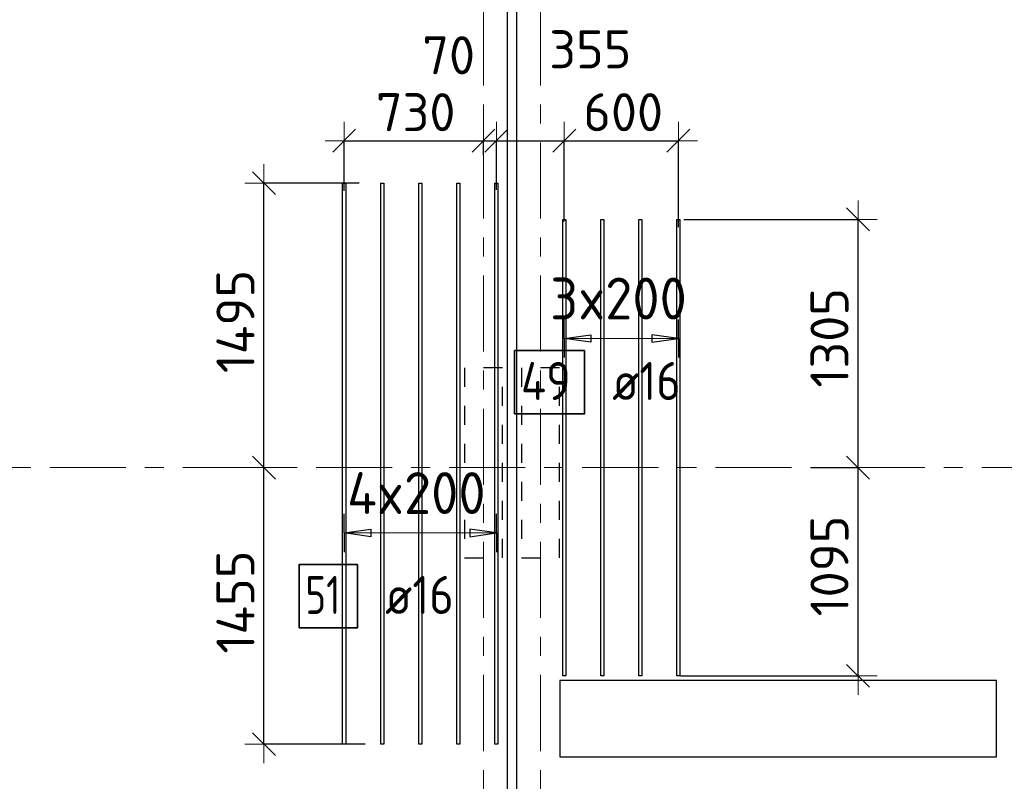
# Model space of a CAD drawing. Header units: metres. Extents: x -38 to 107, y -15 to 21.
# Tile 27 of 133: x 30.11 to 35.29, y 11.15 to 15.16. Entities that reach past the tile are written whole.
import ezdxf

# ---------------------------------------------------------------- set-up
doc = ezdxf.new("R2010")
doc.units = ezdxf.units.M
doc.header["$PDMODE"] = 65
for name, pattern in [('______11', [0.5, 0.4, -0.05, 0, -0.05]), ('______2', [0.0405, 0.03, -0.0105]), ('______5', [1.1, 0.8, -0.1, 0.1, -0.1])]:
    doc.linetypes.add(name, pattern=pattern)
for name, color, linetype, lineweight in [('XR$2$Осевая линия (1)', 7, '______5', 13), ('XR$4$Перекрытие (1)', 7, 'Continuous', 35), ('XR$4$Размерная линия (1)', 7, 'Continuous', 13)]:
    doc.layers.add(name, color=color, linetype=linetype, lineweight=lineweight)
for name, color, linetype, lineweight, true_color in [('XR$4$Арм.стержн.Доп. Арм верхн.зоны Х', 7, 'Continuous', 35, 0x8c8cff), ('XR$4$Арм.стержн.Доп. Арм. верхн.зоны У', 7, 'Continuous', 35, 0x739641), ('XR$6$Стена_ бетон несущ.', 7, 'Continuous', 70, 0xb4b496)]:
    doc.layers.add(name, color=color, linetype=linetype, lineweight=lineweight, true_color=true_color)
doc.styles.add('ISOCPEUR', font='txt')
doc.dimstyles.new('DIMSTYLE_3', dxfattribs={"dimtxt": 0.2, "dimasz": 0.2, "dimexe": 0, "dimexo": 0, "dimgap": 0.1, "dimtad": 2, "dimdec": 0, "dimlfac": 1000, "dimrnd": 5, "dimzin": 12, "dimdsep": 46, "dimtxsty": 'ISOCPEUR', "dimblk1": 'ALL_ML_STRICH', "dimblk2": 'ALL_ML_STRICH', "dimsah": 1, "dimcen": 0, "dimclrd": 7, "dimclre": 256, "dimclrt": 7, "dimadec": 0, "dimazin": 0, "dimtfac": 1, "dimtdec": 0, "dimtix": 1, "dimtmove": 2, "dimatfit": 3, "dimfxl": 0, "dimtzin": 0, "dimlwd": 0, "dimlwe": -3, "dimarcsym": 0})
doc.dimstyles.new('DIMSTYLE_33', dxfattribs={"dimtxt": 0.2, "dimasz": 0.2, "dimexe": 0, "dimexo": 0, "dimgap": 0.1, "dimtad": 2, "dimdec": 0, "dimlfac": 1000, "dimrnd": 5, "dimzin": 12, "dimdsep": 46, "dimtxsty": 'ISOCPEUR', "dimblk1": 'ALL_ML_STRICH', "dimblk2": 'ALL_ML_STRICH', "dimsah": 1, "dimcen": 0, "dimclrd": 7, "dimclre": 256, "dimclrt": 7, "dimadec": 0, "dimazin": 0, "dimtfac": 1, "dimtdec": 0, "dimtix": 1, "dimtmove": 2, "dimatfit": 3, "dimfxl": 0, "dimtvp": 1.2, "dimtzin": 0, "dimlwd": 0, "dimlwe": -3, "dimarcsym": 0})

# ---------------------------------------------------------------- blocks, each defined once
blk = doc.blocks.new('ALL_ML_STRICH')
at = {"color": 0, "linetype": 'ByBlock', "lineweight": -2}
for p, q in [((-0.3, -0.3), (0.3, 0.3)), ((0, -0.5), (0, 0.5)), ((-1, 0), (0.5, 0))]:
    blk.add_line(p, q, dxfattribs=at)
blk = doc.blocks.new('*D404')
at = {"layer": 'DEFPOINTS', "color": 7, "linetype": 'Continuous', "lineweight": 13, "transparency": 33554687}
for p in [(31.818, 14.519), (32.55, 14.4229), (31.818, 14.236)]:
    blk.add_point(p, dxfattribs=at)
at = {"layer": 'XR$4$Размерная линия (1)', "color": 9, "linetype": 'Continuous', "lineweight": -2, "true_color": 0xc7c7c7, "transparency": 33554687}
for p, q in [((31.818, 14.256), (31.818, 14.519)), ((32.55, 14.4429), (32.55, 14.519))]:
    blk.add_line(p, q, dxfattribs=at)
at = {"layer": 'XR$4$Размерная линия (1)', "color": 7, "linetype": 'Continuous', "lineweight": -2, "transparency": 33554687}
blk.add_line((31.818, 14.519), (32.55, 14.519), dxfattribs=at)
at = {"layer": 'XR$4$Размерная линия (1)', "color": 7, "linetype": 'Continuous', "lineweight": 13, "transparency": 33554687, "xscale": 0.2, "yscale": 0.2, "zscale": 0.2, "rotation": 180}
blk.add_blockref('ALL_ML_STRICH', (31.818, 14.519), dxfattribs=at)
at = {"layer": 'XR$4$Размерная линия (1)', "color": 7, "linetype": 'Continuous', "lineweight": 13, "transparency": 33554687, "xscale": 0.2, "yscale": 0.2, "zscale": 0.2}
blk.add_blockref('ALL_ML_STRICH', (32.55, 14.519), dxfattribs=at)
at = {"layer": 'XR$4$Размерная линия (1)', "color": 7, "linetype": 'Continuous', "lineweight": 13, "transparency": 33554687, "insert": (32.194, 14.669), "char_height": 0.2, "width": 0.6, "attachment_point": 5, "style": 'ISOCPEUR'}
blk.add_mtext('\\A1;{730}', dxfattribs=at)
blk = doc.blocks.new('*D405')
at = {"layer": 'DEFPOINTS', "color": 7, "linetype": 'Continuous', "lineweight": 13, "transparency": 33554687}
for p in [(32.55, 14.519), (32.55, 14.4229), (32.618, 14.2402)]:
    blk.add_point(p, dxfattribs=at)
at = {"layer": 'XR$4$Размерная линия (1)', "color": 9, "linetype": 'Continuous', "lineweight": -2, "true_color": 0xc7c7c7, "transparency": 33554687}
for p, q in [((32.55, 14.4429), (32.55, 14.519)), ((32.618, 14.2602), (32.618, 14.519))]:
    blk.add_line(p, q, dxfattribs=at)
at = {"layer": 'XR$4$Размерная линия (1)', "color": 7, "linetype": 'Continuous', "lineweight": -2, "transparency": 33554687}
blk.add_line((32.55, 14.519), (32.618, 14.519), dxfattribs=at)
at = {"layer": 'XR$4$Размерная линия (1)', "color": 7, "linetype": 'Continuous', "lineweight": 13, "transparency": 33554687, "xscale": 0.2, "yscale": 0.2, "zscale": 0.2}
blk.add_blockref('ALL_ML_STRICH', (32.618, 14.519), dxfattribs=at)
at = {"layer": 'XR$4$Размерная линия (1)', "color": 7, "linetype": 'Continuous', "lineweight": 13, "transparency": 33554687, "xscale": 0.2, "yscale": 0.2, "zscale": 0.2, "rotation": 180}
blk.add_blockref('ALL_ML_STRICH', (32.55, 14.519), dxfattribs=at)
at = {"layer": 'XR$4$Размерная линия (1)', "color": 7, "linetype": 'Continuous', "lineweight": 13, "transparency": 33554687, "insert": (32.3676, 14.9682), "char_height": 0.2, "width": 0.4, "attachment_point": 5, "style": 'ISOCPEUR'}
blk.add_mtext('\\A1;{70}', dxfattribs=at)
blk = doc.blocks.new('*D406')
at = {"layer": 'DEFPOINTS', "color": 7, "linetype": 'Continuous', "lineweight": 13, "transparency": 33554687}
for p in [(32.618, 14.519), (32.618, 14.2402), (32.975, 14.0741)]:
    blk.add_point(p, dxfattribs=at)
at = {"layer": 'XR$4$Размерная линия (1)', "color": 9, "linetype": 'Continuous', "lineweight": -2, "true_color": 0xc7c7c7, "transparency": 33554687}
for p, q in [((32.618, 14.2602), (32.618, 14.519)), ((32.975, 14.0941), (32.975, 14.519))]:
    blk.add_line(p, q, dxfattribs=at)
at = {"layer": 'XR$4$Размерная линия (1)', "color": 7, "linetype": 'Continuous', "lineweight": -2, "transparency": 33554687}
blk.add_line((32.618, 14.519), (32.975, 14.519), dxfattribs=at)
at = {"layer": 'XR$4$Размерная линия (1)', "color": 7, "linetype": 'Continuous', "lineweight": 13, "transparency": 33554687, "xscale": 0.2, "yscale": 0.2, "zscale": 0.2, "rotation": 180}
blk.add_blockref('ALL_ML_STRICH', (32.618, 14.519), dxfattribs=at)
at = {"layer": 'XR$4$Размерная линия (1)', "color": 7, "linetype": 'Continuous', "lineweight": 13, "transparency": 33554687, "xscale": 0.2, "yscale": 0.2, "zscale": 0.2}
blk.add_blockref('ALL_ML_STRICH', (32.975, 14.519), dxfattribs=at)
at = {"layer": 'XR$4$Размерная линия (1)', "color": 7, "linetype": 'Continuous', "lineweight": 13, "transparency": 33554687, "insert": (33.112, 14.9996), "char_height": 0.2, "width": 0.6, "attachment_point": 5, "style": 'ISOCPEUR'}
blk.add_mtext('\\A1;{355}', dxfattribs=at)
blk = doc.blocks.new('*D407')
at = {"layer": 'DEFPOINTS', "color": 7, "linetype": 'Continuous', "lineweight": 13, "transparency": 33554687}
for p in [(32.975, 14.519), (32.975, 14.0741), (33.575, 14.045)]:
    blk.add_point(p, dxfattribs=at)
at = {"layer": 'XR$4$Размерная линия (1)', "color": 9, "linetype": 'Continuous', "lineweight": -2, "true_color": 0xc7c7c7, "transparency": 33554687}
for p, q in [((32.975, 14.0941), (32.975, 14.519)), ((33.575, 14.065), (33.575, 14.519))]:
    blk.add_line(p, q, dxfattribs=at)
at = {"layer": 'XR$4$Размерная линия (1)', "color": 7, "linetype": 'Continuous', "lineweight": -2, "transparency": 33554687}
blk.add_line((32.975, 14.519), (33.575, 14.519), dxfattribs=at)
at = {"layer": 'XR$4$Размерная линия (1)', "color": 7, "linetype": 'Continuous', "lineweight": 13, "transparency": 33554687, "xscale": 0.2, "yscale": 0.2, "zscale": 0.2, "rotation": 180}
blk.add_blockref('ALL_ML_STRICH', (32.975, 14.519), dxfattribs=at)
at = {"layer": 'XR$4$Размерная линия (1)', "color": 7, "linetype": 'Continuous', "lineweight": 13, "transparency": 33554687, "xscale": 0.2, "yscale": 0.2, "zscale": 0.2}
blk.add_blockref('ALL_ML_STRICH', (33.575, 14.519), dxfattribs=at)
at = {"layer": 'XR$4$Размерная линия (1)', "color": 7, "linetype": 'Continuous', "lineweight": 13, "transparency": 33554687, "insert": (33.285, 14.669), "char_height": 0.2, "width": 0.6, "attachment_point": 5, "style": 'ISOCPEUR'}
blk.add_mtext('\\A1;{600}', dxfattribs=at)
blk = doc.blocks.new('*D408')
at = {"layer": 'DEFPOINTS', "color": 7, "linetype": 'Continuous', "lineweight": 13, "transparency": 33554687}
for p in [(31.4052, 12.8), (31.3964, 11.346), (31.9486, 11.346)]:
    blk.add_point(p, dxfattribs=at)
at = {"layer": 'XR$4$Размерная линия (1)', "color": 9, "linetype": 'Continuous', "lineweight": -2, "true_color": 0xc7c7c7, "transparency": 33554687}
for p, q in [((31.3964, 12.8), (31.3964, 12.8)), ((31.9286, 11.346), (31.3964, 11.346))]:
    blk.add_line(p, q, dxfattribs=at)
at = {"layer": 'XR$4$Размерная линия (1)', "color": 7, "linetype": 'Continuous', "lineweight": -2, "transparency": 33554687}
blk.add_line((31.3964, 11.346), (31.3964, 12.8), dxfattribs=at)
at = {"layer": 'XR$4$Размерная линия (1)', "color": 7, "linetype": 'Continuous', "lineweight": 13, "transparency": 33554687, "xscale": 0.2, "yscale": 0.2, "zscale": 0.2}
for p, rotation in [((31.3964, 12.8), 90), ((31.3964, 11.346), 270)]:
    blk.add_blockref('ALL_ML_STRICH', p, dxfattribs=dict(at, rotation=rotation))
at = {"layer": 'XR$4$Размерная линия (1)', "color": 7, "linetype": 'Continuous', "lineweight": 13, "transparency": 33554687, "insert": (31.2464, 12.093), "char_height": 0.2, "width": 0.8, "attachment_point": 5, "rotation": 90, "style": 'ISOCPEUR'}
blk.add_mtext('\\A1;{1455}', dxfattribs=at)
blk = doc.blocks.new('*D409')
at = {"layer": 'DEFPOINTS', "color": 7, "linetype": 'Continuous', "lineweight": 13, "transparency": 33554687}
for p in [(31.9161, 14.296), (31.3964, 12.8), (31.4052, 12.8)]:
    blk.add_point(p, dxfattribs=at)
at = {"layer": 'XR$4$Размерная линия (1)', "color": 9, "linetype": 'Continuous', "lineweight": -2, "true_color": 0xc7c7c7, "transparency": 33554687}
for p, q in [((31.8961, 14.296), (31.3964, 14.296)), ((31.3964, 12.8), (31.3964, 12.8))]:
    blk.add_line(p, q, dxfattribs=at)
at = {"layer": 'XR$4$Размерная линия (1)', "color": 7, "linetype": 'Continuous', "lineweight": -2, "transparency": 33554687}
blk.add_line((31.3964, 12.8), (31.3964, 14.296), dxfattribs=at)
at = {"layer": 'XR$4$Размерная линия (1)', "color": 7, "linetype": 'Continuous', "lineweight": 13, "transparency": 33554687, "xscale": 0.2, "yscale": 0.2, "zscale": 0.2}
for p, rotation in [((31.3964, 14.296), 90), ((31.3964, 12.8), 270)]:
    blk.add_blockref('ALL_ML_STRICH', p, dxfattribs=dict(at, rotation=rotation))
at = {"layer": 'XR$4$Размерная линия (1)', "color": 7, "linetype": 'Continuous', "lineweight": 13, "transparency": 33554687, "insert": (31.2464, 13.568), "char_height": 0.2, "width": 0.8, "attachment_point": 5, "rotation": 90, "style": 'ISOCPEUR'}
blk.add_mtext('\\A1;{1495}', dxfattribs=at)
blk = doc.blocks.new('*D410')
at = {"layer": 'DEFPOINTS', "color": 7, "linetype": 'Continuous', "lineweight": 13, "transparency": 33554687}
for p in [(34.2518, 12.8), (33.567, 11.7052), (34.5194, 11.7052)]:
    blk.add_point(p, dxfattribs=at)
at = {"layer": 'XR$4$Размерная линия (1)', "color": 9, "linetype": 'Continuous', "lineweight": -2, "true_color": 0xc7c7c7, "transparency": 33554687}
for p, q in [((34.2718, 12.8), (34.5194, 12.8)), ((33.587, 11.7052), (34.5194, 11.7052))]:
    blk.add_line(p, q, dxfattribs=at)
at = {"layer": 'XR$4$Размерная линия (1)', "color": 7, "linetype": 'Continuous', "lineweight": -2, "transparency": 33554687}
blk.add_line((34.5194, 11.7052), (34.5194, 12.8), dxfattribs=at)
at = {"layer": 'XR$4$Размерная линия (1)', "color": 7, "linetype": 'Continuous', "lineweight": 13, "transparency": 33554687, "xscale": 0.2, "yscale": 0.2, "zscale": 0.2}
for p, rotation in [((34.5194, 12.8), 90), ((34.5194, 11.7052), 270)]:
    blk.add_blockref('ALL_ML_STRICH', p, dxfattribs=dict(at, rotation=rotation))
at = {"layer": 'XR$4$Размерная линия (1)', "color": 7, "linetype": 'Continuous', "lineweight": 13, "transparency": 33554687, "insert": (34.3694, 12.2826), "char_height": 0.2, "width": 0.8, "attachment_point": 5, "rotation": 90, "style": 'ISOCPEUR'}
blk.add_mtext('\\A1;{1095}', dxfattribs=at)
blk = doc.blocks.new('*D411')
at = {"layer": 'DEFPOINTS', "color": 7, "linetype": 'Continuous', "lineweight": 13, "transparency": 33554687}
for p in [(33.583, 14.1052), (34.2518, 12.8), (34.5194, 12.8)]:
    blk.add_point(p, dxfattribs=at)
at = {"layer": 'XR$4$Размерная линия (1)', "color": 9, "linetype": 'Continuous', "lineweight": -2, "true_color": 0xc7c7c7, "transparency": 33554687}
for p, q in [((33.603, 14.1052), (34.5194, 14.1052)), ((34.2718, 12.8), (34.5194, 12.8))]:
    blk.add_line(p, q, dxfattribs=at)
at = {"layer": 'XR$4$Размерная линия (1)', "color": 7, "linetype": 'Continuous', "lineweight": -2, "transparency": 33554687}
blk.add_line((34.5194, 12.8), (34.5194, 14.1052), dxfattribs=at)
at = {"layer": 'XR$4$Размерная линия (1)', "color": 7, "linetype": 'Continuous', "lineweight": 13, "transparency": 33554687, "xscale": 0.2, "yscale": 0.2, "zscale": 0.2}
for p, rotation in [((34.5194, 14.1052), 90), ((34.5194, 12.8), 270)]:
    blk.add_blockref('ALL_ML_STRICH', p, dxfattribs=dict(at, rotation=rotation))
at = {"layer": 'XR$4$Размерная линия (1)', "color": 7, "linetype": 'Continuous', "lineweight": 13, "transparency": 33554687, "insert": (34.3694, 13.4826), "char_height": 0.2, "width": 0.8, "attachment_point": 5, "rotation": 90, "style": 'ISOCPEUR'}
blk.add_mtext('\\A1;{1305}', dxfattribs=at)

msp = doc.modelspace()

# ---------------------------------------------------------------- linework, layer by layer
at = {"layer": 'XR$2$Осевая линия (1)', "color": 253, "linetype": '______11', "lineweight": 13, "true_color": 0xa0a0a0, "transparency": 33554687}
for p, q in [((32.55, -3.39), (32.55, 19.78)), ((32.85, -3.39), (32.85, 19.78)), ((-2.63, 12.8), (62.6, 12.8))]:
    msp.add_line(p, q, dxfattribs=at)
at = {"layer": 'XR$4$Арм.стержн.Доп. Арм верхн.зоны Х', "color": 253, "linetype": 'Continuous', "lineweight": -3, "true_color": 0xa0a0a0, "transparency": 33554687}
for p, q in [((31.818, 12.4563), (31.818, 12.5563)), ((32.618, 12.4563), (32.618, 12.5563)), ((31.818, 12.4563), (31.818, 12.3563)), ((32.618, 12.4563), (32.618, 12.3563))]:
    msp.add_line(p, q, dxfattribs=at)
at = {"layer": 'XR$4$Арм.стержн.Доп. Арм верхн.зоны Х', "color": 7, "linetype": 'Continuous', "lineweight": 25, "transparency": 33554687}
for p, q in [((31.818, 12.4563), (31.958, 12.4763)), ((31.958, 12.4763), (31.958, 12.4363)), ((32.618, 12.4563), (32.478, 12.4763)), ((32.478, 12.4763), (32.478, 12.4363)), ((31.958, 12.4363), (31.818, 12.4563)), ((32.478, 12.4363), (32.618, 12.4563))]:
    msp.add_line(p, q, dxfattribs=at)
at = {"layer": 'XR$4$Арм.стержн.Доп. Арм верхн.зоны Х', "color": 7, "linetype": 'Continuous', "lineweight": 13, "transparency": 33554687}
for p, q in [((31.818, 12.4563), (31.818, 12.4563)), ((31.818, 12.4563), (32.618, 12.4563)), ((32.618, 12.4563), (32.618, 12.4563))]:
    msp.add_line(p, q, dxfattribs=at)
at = {"layer": 'XR$4$Арм.стержн.Доп. Арм верхн.зоны Х', "color": 7, "linetype": 'Continuous', "lineweight": 25, "transparency": 33554687}
for points in [[(31.81, 11.346), (31.81, 14.296), (31.826, 14.296), (31.826, 11.346), (31.81, 11.346)], [(32.01, 11.346), (32.01, 14.296), (32.026, 14.296), (32.026, 11.346), (32.01, 11.346)], [(32.21, 11.346), (32.21, 14.296), (32.226, 14.296), (32.226, 11.346), (32.21, 11.346)], [(32.41, 11.346), (32.41, 14.296), (32.426, 14.296), (32.426, 11.346), (32.41, 11.346)], [(32.61, 11.346), (32.61, 14.296), (32.626, 14.296), (32.626, 11.346), (32.61, 11.346)]]:
    msp.add_lwpolyline(points, dxfattribs=at)
at = {"layer": 'XR$4$Арм.стержн.Доп. Арм верхн.зоны Х', "color": 7, "linetype": 'Continuous', "lineweight": 35, "transparency": 33554687}
msp.add_lwpolyline([(31.5805, 11.957), (31.8872, 11.957), (31.8872, 12.2903), (31.5805, 12.2903), (31.5805, 11.957)], dxfattribs=at)
at = {"layer": 'XR$4$Арм.стержн.Доп. Арм. верхн.зоны У', "color": 253, "linetype": 'Continuous', "lineweight": -3, "true_color": 0xa0a0a0, "transparency": 33554687}
for p, q in [((32.975, 13.4791), (32.975, 13.5791)), ((33.575, 13.4791), (33.575, 13.5791)), ((32.975, 13.4791), (32.975, 13.3791)), ((33.575, 13.4791), (33.575, 13.3791))]:
    msp.add_line(p, q, dxfattribs=at)
at = {"layer": 'XR$4$Арм.стержн.Доп. Арм. верхн.зоны У', "color": 7, "linetype": 'Continuous', "lineweight": 25, "transparency": 33554687}
for p, q in [((32.975, 13.4791), (33.115, 13.4991)), ((33.115, 13.4591), (32.975, 13.4791)), ((33.115, 13.4991), (33.115, 13.4591)), ((33.575, 13.4791), (33.435, 13.4991)), ((33.435, 13.4991), (33.435, 13.4591)), ((33.435, 13.4591), (33.575, 13.4791))]:
    msp.add_line(p, q, dxfattribs=at)
at = {"layer": 'XR$4$Арм.стержн.Доп. Арм. верхн.зоны У', "color": 7, "linetype": 'Continuous', "lineweight": 13, "transparency": 33554687}
for p, q in [((32.975, 13.4791), (32.975, 13.4791)), ((32.975, 13.4791), (33.575, 13.4791)), ((33.575, 13.4791), (33.575, 13.4791))]:
    msp.add_line(p, q, dxfattribs=at)
at = {"layer": 'XR$4$Арм.стержн.Доп. Арм. верхн.зоны У', "color": 7, "linetype": 'Continuous', "lineweight": 25, "transparency": 33554687}
for points in [[(32.967, 11.7052), (32.967, 14.1052), (32.983, 14.1052), (32.983, 11.7052), (32.967, 11.7052)], [(33.167, 11.7052), (33.167, 14.1052), (33.183, 14.1052), (33.183, 11.7052), (33.167, 11.7052)], [(33.367, 11.7052), (33.367, 14.1052), (33.383, 14.1052), (33.383, 11.7052), (33.367, 11.7052)], [(33.567, 11.7052), (33.567, 14.1052), (33.583, 14.1052), (33.583, 11.7052), (33.567, 11.7052)]]:
    msp.add_lwpolyline(points, dxfattribs=at)
at = {"layer": 'XR$4$Арм.стержн.Доп. Арм. верхн.зоны У', "color": 7, "linetype": 'Continuous', "lineweight": 35, "transparency": 33554687}
msp.add_lwpolyline([(32.7139, 13.082), (33.0806, 13.082), (33.0806, 13.4154), (32.7139, 13.4154), (32.7139, 13.082)], dxfattribs=at)
at = {"layer": 'XR$4$Перекрытие (1)', "color": 7, "linetype": 'Continuous', "lineweight": 25, "transparency": 33554687}
for p, q in [((32.675, 16.6502), (32.675, -0.25)), ((32.725, -0.2498), (32.725, 16.6502)), ((32.952, 11.6802), (32.952, 11.2802)), ((35.247, 11.6802), (32.952, 11.6802)), ((35.247, 11.2802), (35.247, 11.6802)), ((32.952, 11.2802), (35.247, 11.2802))]:
    msp.add_line(p, q, dxfattribs=at)
at = {"layer": 'XR$6$Стена_ бетон несущ.', "color": 253, "linetype": '______2', "lineweight": -3, "true_color": 0xa0a0a0, "transparency": 33554687}
for p, q in [((32.45, 13.325), (32.45, 12.325)), ((32.65, 13.325), (32.45, 13.325)), ((32.65, 12.325), (32.65, 13.325)), ((32.95, 13.325), (32.75, 13.325)), ((32.75, 13.325), (32.75, 12.325)), ((32.95, 12.325), (32.95, 13.325)), ((32.45, 12.325), (32.65, 12.325)), ((32.75, 12.325), (32.95, 12.325))]:
    msp.add_line(p, q, dxfattribs=at)

# ---------------------------------------------------------------- texts
at = {"layer": 'XR$4$Арм.стержн.Доп. Арм верхн.зоны Х', "color": 7, "linetype": 'Continuous', "lineweight": 13, "transparency": 33554687, "insert": (31.833, 12.5563), "char_height": 0.22, "width": 0.895564, "attachment_point": 7, "style": 'ISOCPEUR'}
msp.add_mtext('\\W0.95;4x200', dxfattribs=at)
at = {"layer": 'XR$4$Арм.стержн.Доп. Арм верхн.зоны Х', "color": 7, "linetype": 'Continuous', "lineweight": 25, "transparency": 33554687, "char_height": 0.2, "attachment_point": 7, "style": 'ISOCPEUR'}
for s, insert, width in [('\\W0.75;51', (31.6139, 12.0303), 0.314854), ('\\W0.89; ø16 ', (31.9205, 12.0303), 0.749105)]:
    msp.add_mtext(s, dxfattribs=dict(at, insert=insert, width=width))
at = {"layer": 'XR$4$Арм.стержн.Доп. Арм. верхн.зоны У', "color": 7, "linetype": 'Continuous', "lineweight": 13, "transparency": 33554687, "insert": (32.901, 13.5791), "char_height": 0.22, "width": 0.873359, "attachment_point": 7, "style": 'ISOCPEUR'}
msp.add_mtext('\\W0.95;3x200', dxfattribs=at)
at = {"layer": 'XR$4$Арм.стержн.Доп. Арм. верхн.зоны У', "color": 7, "linetype": 'Continuous', "lineweight": 25, "transparency": 33554687, "char_height": 0.2, "attachment_point": 7, "style": 'ISOCPEUR'}
for s, insert, width in [('\\W0.88;49', (32.7473, 13.1554), 0.387995), ('\\W0.89; ø16 ', (33.1139, 13.1554), 0.749105)]:
    msp.add_mtext(s, dxfattribs=dict(at, insert=insert, width=width))

# ---------------------------------------------------------------- dimensions: what is measured, and where the dimension line sits
at = {"layer": 'XR$4$Размерная линия (1)', "color": 7, "linetype": 'Continuous', "lineweight": 13, "transparency": 33554687}
for base, p1, p2, dimstyle, picture, middle in [((32.975, 14.519), (32.618, 14.2602), (32.975, 14.0941), 'DIMSTYLE_33', '*D406', (33.112, 14.9996)), ((32.618, 14.519), (32.55, 14.4429), (32.618, 14.2602), 'DIMSTYLE_33', '*D405', (32.3676, 14.9682)), ((32.55, 14.519), (31.818, 14.256), (32.55, 14.4429), 'DIMSTYLE_3', '*D404', (32.194, 14.669)), ((33.575, 14.519), (32.975, 14.0941), (33.575, 14.065), 'DIMSTYLE_3', '*D407', (33.285, 14.669))]:
    dim = msp.add_linear_dim(base=base, p1=p1, p2=p2, dimstyle=dimstyle, override={"dimpost": '<>', "dimclrd": 7, "dimclre": 9, "dimclrt": 7, "dimlwd": 0, "dimlwe": 65533}, dxfattribs=at)
    dim.commit()
    dim.dimension.update_dxf_attribs({"geometry": picture, "text_midpoint": middle, "dimtype": 160})
for base, p1, p2, picture, middle in [((31.3964, 14.296), (31.3964, 12.8), (31.8961, 14.296), '*D409', (31.2464, 13.568)), ((34.5194, 14.1052), (34.2718, 12.8), (33.603, 14.1052), '*D411', (34.3694, 13.4826)), ((31.3964, 12.8), (31.9286, 11.346), (31.3964, 12.8), '*D408', (31.2464, 12.093)), ((34.5194, 12.8), (33.587, 11.7052), (34.2718, 12.8), '*D410', (34.3694, 12.2826))]:
    dim = msp.add_linear_dim(base=base, p1=p1, p2=p2, angle=90, dimstyle='DIMSTYLE_3', override={"dimpost": '<>', "dimclrd": 7, "dimclre": 9, "dimclrt": 7, "dimlwd": 0, "dimlwe": 65533}, dxfattribs=at)
    dim.commit()
    dim.dimension.update_dxf_attribs({"geometry": picture, "text_midpoint": middle, "dimtype": 160})

doc.saveas('drawing.dxf')
